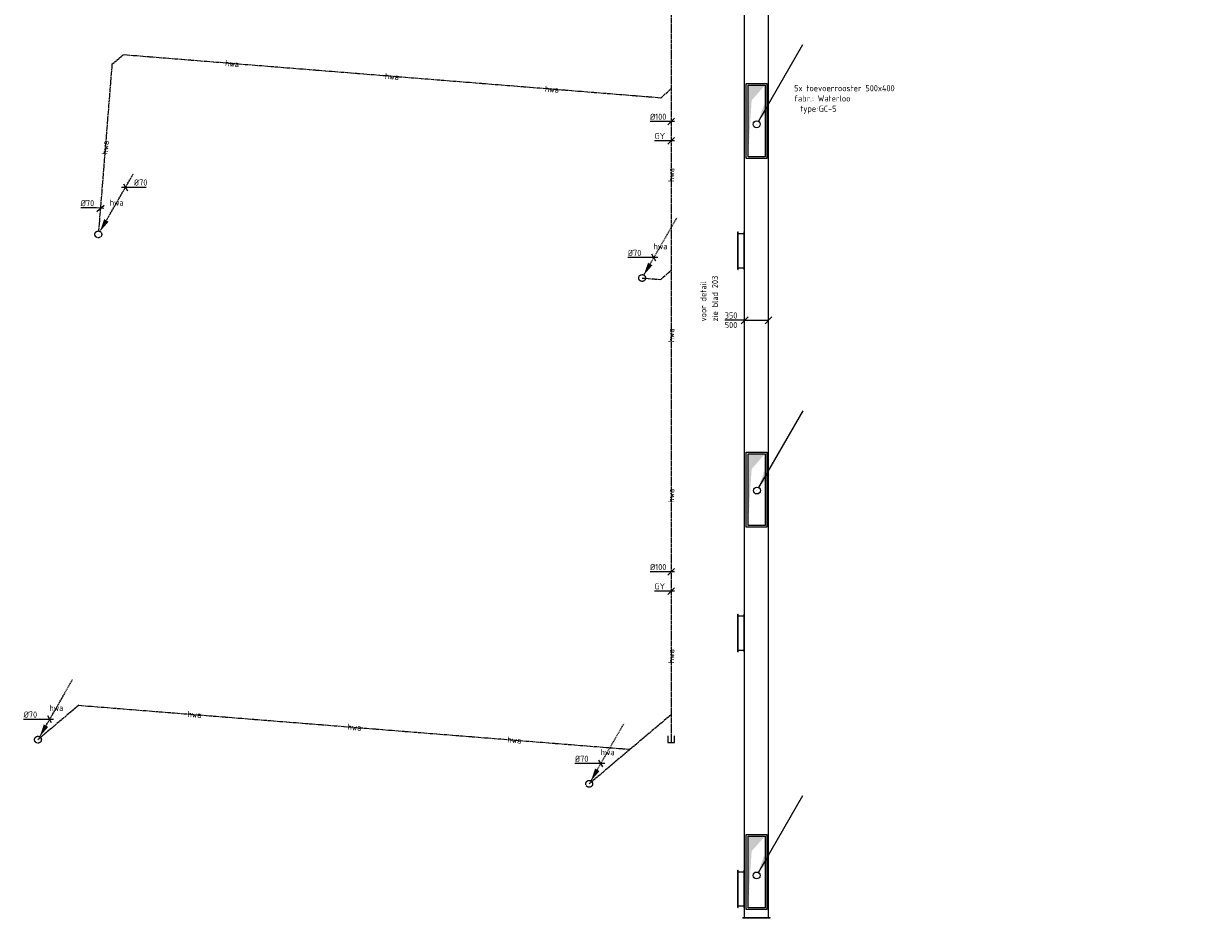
# Model space of a CAD drawing. Header units: millimetres. Extents: x -16982 to 79440, y -927 to 61604.
# Tile 11 of 19: x 13818 to 31168, y 29095 to 42202. Entities that reach past the tile are written whole.
import ezdxf
from ezdxf.enums import TextEntityAlignment as Align

# ---------------------------------------------------------------- set-up
doc = ezdxf.new("R2010")
doc.units = ezdxf.units.MM
doc.linetypes.add('2322122', pattern=[47, 40, -7])
doc.linetypes.add('2322122_a', pattern=[19.5, 12.5, -7])
for name, color, linetype in [('WL521---', 4, '2322122'), ('WL570---_TOEVOER', 3, 'Continuous'), ('WL570---_TOEVOER_D', 3, 'Continuous'), ('WM521---', 1, 'Continuous'), ('WM570---_TOEVOER', 1, 'Continuous')]:
    doc.layers.add(name, color=color, linetype=linetype)
doc.styles.add('STABICAD-018', font='ISOCP.SHX', dxfattribs={"height": 90})

# ---------------------------------------------------------------- blocks, each defined once
blk = doc.blocks.new('*U209')
at = {"linetype": '2322122'}
blk.add_hatch(color=2, dxfattribs=at).paths.add_polyline_path([(25, 43), (86, 224), (151, 187)], flags=0)
at = {"color": 2, "linetype": '2322122_a'}
blk.add_line((25, 43, 3000), (512, 888, 3000), dxfattribs=at)
at = {"color": 0, "linetype": '2322122'}
blk.add_line((0, 0), (0, 0, 3000), dxfattribs=at)
blk.add_circle((0, 0, 3000), 50, dxfattribs=at)
at = {"color": 2, "linetype": '2322122'}
blk.add_circle((0, 0, 3000), 50, dxfattribs=at)
at = {"layer": 'WM570---_TOEVOER', "color": 2, "style": 'STABICAD-018'}
for tag, p in [('POSITIONCODE', (14911, 39265, 1499)), ('SECTIONCODE', (14911, 39265, 1499)), ('CODE', (14911, 39215)), ('FLOORCODE', (14961, 39115))]:
    blk.add_attdef(tag, p, '', height=1.8, dxfattribs=at)
blk = doc.blocks.new('*U215')
at = {"color": 0, "linetype": 'Continuous'}
for p, q in [((-58, 5), (-288, 5)), ((50, -4), (-58, 5)), ((-54, -46), (54, 46))]:
    blk.add_line(p, q, dxfattribs=at)
at = {"color": 0, "linetype": 'Continuous', "style": 'STABICAD-018'}
blk.add_text('%%c70', height=90, dxfattribs=at).set_placement((-288, 30))
at = {"layer": 'WM570---_TOEVOER', "color": 2, "style": 'STABICAD-018'}
blk.add_attdef('CODE', (14942, 39498), '', height=1.8, dxfattribs=at)
blk = doc.blocks.new('*U210')
at = {"color": 0, "linetype": 'Continuous'}
for p, q in [((-58, 0), (74, 0)), ((-29, 50), (29, -50)), ((74, 0), (304, 0))]:
    blk.add_line(p, q, dxfattribs=at)
at = {"color": 0, "linetype": 'Continuous', "style": 'STABICAD-018'}
blk.add_text('%%c70', height=90, dxfattribs=at).set_placement((124, 25))
at = {"layer": 'WM570---_TOEVOER', "color": 2, "style": 'STABICAD-018'}
blk.add_attdef('CODE', (15309, 39805), '', height=1.8, dxfattribs=at)
blk = doc.blocks.new('*U211')
at = {"color": 0, "linetype": 'Continuous'}
for p, q in [((-151, 0), (-381, 0)), ((58, 0), (-151, 0)), ((29, -50), (-29, 50))]:
    blk.add_line(p, q, dxfattribs=at)
at = {"color": 0, "linetype": 'Continuous', "style": 'STABICAD-018'}
blk.add_text('%%c70', height=90, dxfattribs=at).set_placement((-381, 25))
at = {"layer": 'WM570---_TOEVOER', "color": 2, "style": 'STABICAD-018'}
blk.add_attdef('CODE', (23048, 38774), '', height=1.8, dxfattribs=at)
blk = doc.blocks.new('*U216')
at = {"color": 0, "linetype": 'Continuous'}
for p, q in [((-34, 0), (-309, 0)), ((-50, -50), (50, 50)), ((50, 0), (-34, 0))]:
    blk.add_line(p, q, dxfattribs=at)
at = {"color": 0, "linetype": 'Continuous', "style": 'STABICAD-018'}
blk.add_text('%%c100', height=90, dxfattribs=at).set_placement((-309, 25))
at = {"layer": 'WM570---_TOEVOER', "color": 2, "style": 'STABICAD-018'}
blk.add_attdef('CODE', (23301, 40768), '', height=1.8, dxfattribs=at)
blk = doc.blocks.new('*U217')
at = {"color": 0, "linetype": 'Continuous'}
for p, q in [((-62, 0), (-242, 0)), ((50, 0), (-62, 0)), ((-50, -50), (50, 50))]:
    blk.add_line(p, q, dxfattribs=at)
at = {"color": 0, "linetype": 'Continuous', "style": 'STABICAD-018'}
blk.add_text('GY', height=90, dxfattribs=at).set_placement((-242, 25))
at = {"layer": 'WM570---_TOEVOER', "color": 2, "style": 'STABICAD-018'}
blk.add_attdef('CODE', (23301, 40486), '', height=1.8, dxfattribs=at)
blk = doc.blocks.new('*U218')
at = {"color": 0, "linetype": 'Continuous'}
for p, q in [((0, 200, -3000), (5, 200, -3000)), ((0, -200, -3000), (0, 200, -3000)), ((5, -200, -3000), (5, 200, -3000)), ((5, 175, -3000), (19671, 175, -3000)), ((0, -200, -3000), (5, -200, -3000)), ((5, -175, -3000), (19671, -175, -3000))]:
    blk.add_line(p, q, dxfattribs=at)
at = {"layer": 'WM570---_TOEVOER', "color": 2, "style": 'STABICAD-018'}
for tag in ['CODE', 'POSITIONCODE', 'SECTIONCODE']:
    blk.add_attdef(tag, (24209, 29095, 3000), '', height=1.8, dxfattribs=at)
blk = doc.blocks.new('*U219')
at = {"color": 0, "linetype": 'Continuous'}
for p, q in [((0, 275, -3000), (5, 275, -3000)), ((0, -275, -3000), (0, 275, -3000)), ((5, -275, -3000), (5, 275, -3000)), ((5, 250, -3000), (92, 250, -3000)), ((97, 275, -3000), (92, 275, -3000)), ((92, -275, -3000), (92, 275, -3000)), ((97, -275, -3000), (97, 275, -3000)), ((0, -275, -3000), (5, -275, -3000)), ((5, -250, -3000), (92, -250, -3000)), ((97, -275, -3000), (92, -275, -3000))]:
    blk.add_line(p, q, dxfattribs=at)
at = {"layer": 'WM570---_TOEVOER', "color": 2, "style": 'STABICAD-018'}
for tag in ['CODE', 'POSITIONCODE', 'SECTIONCODE']:
    blk.add_attdef(tag, (23936, 48176, 3000), '', height=1.8, dxfattribs=at)
blk = doc.blocks.new('*U220')
at = {"linetype": 'Continuous'}
blk.add_hatch(color=0, dxfattribs=at).paths.add_polyline_path([(125, 525), (-125, 525), (-125, -525), (-72, 304)], flags=0)
at = {"color": 0, "linetype": 'Continuous'}
for p, q in [((-150, 550, -3000), (150, 550, -3000)), ((-150, -550, -3000), (-150, 550, -3000)), ((-125, 525, -3000), (125, 525, -3000)), ((-125, -525, -3000), (-125, 525, -3000)), ((125, 525, -3000), (125, -525, -3000)), ((150, 550, -3000), (150, -550, -3000)), ((150, -550, -3000), (-150, -550, -3000)), ((125, -525, -3000), (-125, -525, -3000))]:
    blk.add_line(p, q, dxfattribs=at)
at = {"layer": 'WM570---_TOEVOER', "color": 2, "style": 'STABICAD-018'}
for tag in ['CODE', 'POSITIONCODE', 'SECTIONCODE']:
    blk.add_attdef(tag, (25893, 31507, 3000), '', height=1.8, dxfattribs=at)
blk = doc.blocks.new('*U221')
at = {"linetype": 'Continuous'}
blk.add_hatch(color=2, dxfattribs=at).paths.add_polyline_path([(25, 43), (107, 285), (193, 235)], flags=0)
at = {"color": 2, "linetype": 'Continuous'}
blk.add_line((25, 43, 2500), (675, 1169, 2500), dxfattribs=at)
at = {"color": 0, "linetype": 'Continuous'}
blk.add_line((0, 0), (0, 0, 2500), dxfattribs=at)
blk.add_circle((0, 0, 2500), 50, dxfattribs=at)
at = {"color": 2, "linetype": 'Continuous'}
blk.add_circle((0, 0, 2500), 50, dxfattribs=at)
at = {"layer": 'WM570---_TOEVOER', "color": 2, "style": 'STABICAD-018'}
for tag, p in [('POSITIONCODE', (24553, 40878, 1749)), ('SECTIONCODE', (24553, 40878, 1749)), ('CODE', (24553, 40828, 500)), ('FLOORCODE', (24603, 40728, 500))]:
    blk.add_attdef(tag, p, '', height=1.8, dxfattribs=at)
blk = doc.blocks.new('*U222')
at = {"linetype": 'Continuous'}
blk.add_hatch(color=2, dxfattribs=at).paths.add_polyline_path([(25, 43), (107, 285), (193, 235)], flags=0)
at = {"color": 2, "linetype": 'Continuous'}
blk.add_line((25, 43, 2500), (675, 1169, 2500), dxfattribs=at)
at = {"color": 0, "linetype": 'Continuous'}
blk.add_line((0, 0), (0, 0, 2500), dxfattribs=at)
blk.add_circle((0, 0, 2500), 50, dxfattribs=at)
at = {"color": 2, "linetype": 'Continuous'}
blk.add_circle((0, 0, 2500), 50, dxfattribs=at)
at = {"layer": 'WM570---_TOEVOER', "color": 2, "style": 'STABICAD-018'}
for tag, p in [('POSITIONCODE', (24558, 35512, 1749)), ('SECTIONCODE', (24558, 35512, 1749)), ('CODE', (24558, 35462, 500)), ('FLOORCODE', (24608, 35362, 500))]:
    blk.add_attdef(tag, p, '', height=1.8, dxfattribs=at)
blk = doc.blocks.new('*U223')
at = {"linetype": 'Continuous'}
blk.add_hatch(color=2, dxfattribs=at).paths.add_polyline_path([(25, 43), (107, 285), (193, 235)], flags=0)
at = {"color": 2, "linetype": 'Continuous'}
blk.add_line((25, 43, 2500), (675, 1169, 2500), dxfattribs=at)
at = {"color": 0, "linetype": 'Continuous'}
blk.add_line((0, 0), (0, 0, 2500), dxfattribs=at)
blk.add_circle((0, 0, 2500), 50, dxfattribs=at)
at = {"color": 2, "linetype": 'Continuous'}
blk.add_circle((0, 0, 2500), 50, dxfattribs=at)
at = {"layer": 'WM570---_TOEVOER', "color": 2, "style": 'STABICAD-018'}
for tag, p in [('POSITIONCODE', (24553, 29873, 1749)), ('SECTIONCODE', (24553, 29873, 1749)), ('CODE', (24553, 29823, 500)), ('FLOORCODE', (24603, 29723, 500))]:
    blk.add_attdef(tag, p, '', height=1.8, dxfattribs=at)
blk = doc.blocks.new('*U224')
at = {"color": 0, "linetype": 'Continuous'}
for p, q in [((-79, 0, -3000), (-291, 0, -3000)), ((0, 0, -3000), (-79, 0, -3000)), ((-50, -50, -3000), (50, 50, -3000)), ((0, 0, -3000), (350, 0, -3000)), ((300, -50, -3000), (400, 50, -3000))]:
    blk.add_line(p, q, dxfattribs=at)
at = {"color": 0, "linetype": 'Continuous', "style": 'STABICAD-018'}
for s, p in [('350', (-291, 25, -3000)), ('500', (-291, -115, -3000))]:
    blk.add_text(s, height=90, dxfattribs=at).set_placement(p)
at = {"layer": 'WM570---_TOEVOER', "color": 2, "style": 'STABICAD-018'}
blk.add_attdef('CODE', (24377, 37857, 3000), '', height=1.8, dxfattribs=at)

msp = doc.modelspace()

# ---------------------------------------------------------------- linework, layer by layer
at = {"layer": 'WL521---', "linetype": '2322122'}
for p, q in [((23301, 53382), (23301, 41251)), ((15111, 41607), (15273, 41745)), ((23152, 41113), (15273, 41745)), ((15111, 41607), (14915, 39165)), ((23152, 41113), (23301, 41251)), ((23301, 41251), (23301, 31670)), ((23152, 38454), (23301, 38592)), ((22876, 38476), (23152, 38454)), ((14624, 32216), (14027, 31712)), ((14624, 32216), (22701, 31571)), ((23301, 32078), (22101, 31065))]:
    msp.add_line(p, q, dxfattribs=at)
at = {"layer": 'WL521---', "linetype": '2322122', "elevation": 500}
msp.add_lwpolyline([(23251, 31770), (23251, 31670), (23351, 31670), (23351, 31770)], dxfattribs=at)

# ---------------------------------------------------------------- block references
at = {"layer": 'WL521---', "linetype": '2322122'}
for p in [(14911, 39115), (22876, 38476), (14027, 31712), (22101, 31065)]:
    msp.add_blockref('*U209', p, dxfattribs=at)
at = {"layer": 'WL570---_TOEVOER', "linetype": 'Continuous'}
for name, p in [('*U221', (24553, 40728, 500)), ('*U222', (24558, 35362, 500)), ('*U223', (24553, 29723, 500))]:
    msp.add_blockref(name, p, dxfattribs=at)
at = {"layer": 'WL570---_TOEVOER_D', "linetype": 'Continuous', "rotation": 90.00000000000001}
msp.add_blockref('*U218', (24552, 29095, 3000), dxfattribs=at)
at = {"layer": 'WL570---_TOEVOER_D', "linetype": 'Continuous'}
for name, p in [('*U220', (24552, 40775, 3000)), ('*U219', (24280, 38876, 3000)), ('*U220', (24552, 35375, 3000)), ('*U219', (24280, 33276, 3000)), ('*U220', (24552, 29775, 3000)), ('*U219', (24280, 29526, 3000))]:
    msp.add_blockref(name, p, dxfattribs=at)
at = {"layer": 'WM521---', "linetype": 'Continuous'}
for name, p in [('*U216', (23301, 40768)), ('*U217', (23301, 40486)), ('*U210', (15309, 39805)), ('*U215', (14942, 39498)), ('*U211', (23048, 38774)), ('*U216', (23301, 34171)), ('*U217', (23301, 33889)), ('*U211', (14199, 32010)), ('*U211', (22273, 31362))]:
    msp.add_blockref(name, p, dxfattribs=at)
at = {"layer": 'WM570---_TOEVOER', "linetype": 'Continuous'}
msp.add_blockref('*U224', (24377, 37857, 3000), dxfattribs=at)

# ---------------------------------------------------------------- texts
at = {"layer": 'WL521---', "color": 2, "style": 'STABICAD-018'}
for rotation, p in [(355.4126, (16870, 41617)), (355.4126, (19212, 41429)), (355.4126, (21555, 41241)), (85.4126, (15013, 40386)), (90, (23301, 39985)), (90, (23301, 37635)), (90, (23301, 35285)), (90, (23301, 32935)), (355.4341, (16320, 32081)), (355.4341, (18663, 31894)), (355.4341, (21005, 31707))]:
    msp.add_text('hwa', height=90, rotation=rotation, dxfattribs=at).set_placement(p, align=Align.MIDDLE_CENTER)
for p in [(15180, 39581, 3000), (23145, 38942, 3000), (14296, 32178, 3000), (22370, 31530, 3000)]:
    msp.add_text('hwa', height=90, dxfattribs=at).set_placement(p, align=Align.MIDDLE_CENTER)
at = {"layer": 'WM570---_TOEVOER', "style": 'STABICAD-018'}
for s, p in [('voor detail', (23817, 37840, 500)), ('zie blad 203', (23988, 37840, 500))]:
    msp.add_text(s, height=90, rotation=90, dxfattribs=at).set_placement(p)
at = {"layer": 'WM570---_TOEVOER', "insert": (25103, 41302, 500), "char_height": 90, "attachment_point": 1, "style": 'STABICAD-018'}
msp.add_mtext_dynamic_manual_height_columns('5x toevoerrooster 500x400\\Pfabr.: Waterloo\\P\\pi-270,l360,t360;type:^IGC-5', width=2212.13, gutter_width=450, heights=[0], dxfattribs=at)

doc.saveas('drawing.dxf')
